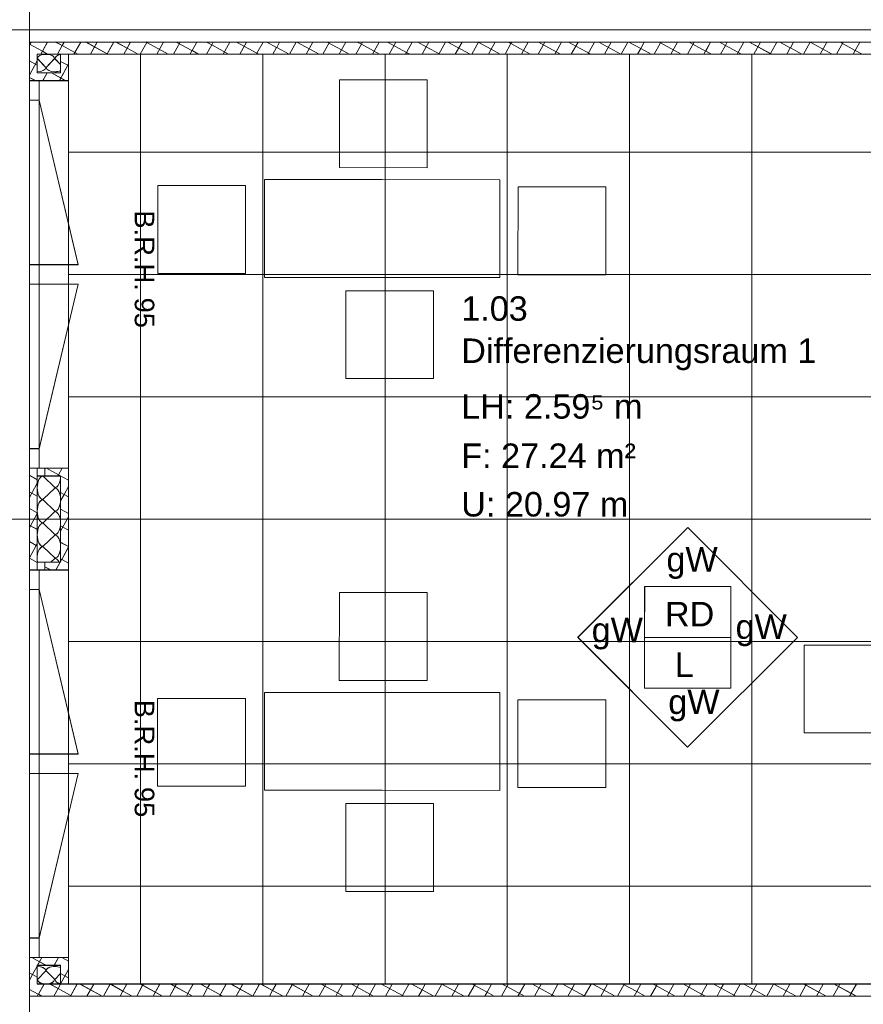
# Model space of a CAD drawing. Extents: x 229 to 926, y 37 to 878.
# Tile 16 of 163: x 381 to 467, y 366 to 466. Entities that reach past the tile are written whole.
import ezdxf
from ezdxf.lldxf.tags import DXFTag

# ---------------------------------------------------------------- set-up
doc = ezdxf.new("R2010")
doc.units = 0
doc.layers.get('0').update_dxf_attribs({"linetype": 'fein_strichliert', "lineweight": 13})
for name, color, linetype, lineweight in [('Ausstattung', 7, 'Continuous', 25), ('Axen', 7, 'Continuous', 25), ('Axen-A03CPAFYA9', 7, 'Continuous', 25), ('Beschriftung', 7, 'Continuous', 25), ('Beschriftung-A03CPAFWA9', 7, 'Continuous', 25), ('Deckenspiegel', 7, 'Continuous', 25), ('Fenster', 7, 'Continuous', 25), ('Fenster-A03CPAFXA9', 7, 'Continuous', 25), ('Fullfläche', 7, 'Continuous', 25), ('Fullfläche-A03CPAG4A9', 7, 'Continuous', 25), ('Maßlinien', 7, 'Continuous', 25), ('Maßlinien-A03CPAG1A9', 7, 'Continuous', 25), ('Räume', 7, 'Continuous', 25), ('Räume-A03CPAG6A9', 7, 'Continuous', 25), ('Wände', 7, 'Continuous', 25), ('Wände-A03CPAG0A9', 7, 'Continuous', 25)]:
    doc.layers.add(name, color=color, linetype=linetype, lineweight=lineweight)
doc.styles.get("Standard").update_dxf_attribs({"font": 'arial.ttf'})
tags = doc.linetypes.add('ALL_S25', pattern=[0.001, 0, -0.001]).pattern_tags.tags
tags[6:7] = [DXFTag(74, 4), DXFTag(75, 0), DXFTag(340, '0'), DXFTag(46, 1.0), DXFTag(50, 0.0), DXFTag(44, 0.0), DXFTag(45, 0.0)]
tags[4:5] = [DXFTag(74, 4), DXFTag(75, 0), DXFTag(340, '0'), DXFTag(46, 1.0), DXFTag(50, 0.0), DXFTag(44, 0.0), DXFTag(45, 0.0)]
tags = doc.linetypes.add('ALL_S25-A03CPAG2A9', pattern=[0.001, 0, -0.001]).pattern_tags.tags
tags[6:7] = [DXFTag(74, 4), DXFTag(75, 0), DXFTag(340, '0'), DXFTag(46, 1.0), DXFTag(50, 0.0), DXFTag(44, 0.0), DXFTag(45, 0.0)]
tags[4:5] = [DXFTag(74, 4), DXFTag(75, 0), DXFTag(340, '0'), DXFTag(46, 1.0), DXFTag(50, 0.0), DXFTag(44, 0.0), DXFTag(45, 0.0)]
tags = doc.linetypes.add('fein_strichliert', pattern=[4, 1, -2, 1]).pattern_tags.tags
tags[8:9] = [DXFTag(74, 4), DXFTag(75, 0), DXFTag(340, '0'), DXFTag(46, 0.0), DXFTag(50, 0.0), DXFTag(44, 0.0), DXFTag(45, 0.0)]
tags[6:7] = [DXFTag(74, 4), DXFTag(75, 0), DXFTag(340, '0'), DXFTag(46, 0.0), DXFTag(50, 0.0), DXFTag(44, 0.0), DXFTag(45, 0.0)]
tags[4:5] = [DXFTag(74, 4), DXFTag(75, 0), DXFTag(340, '0'), DXFTag(46, 0.0), DXFTag(50, 0.0), DXFTag(44, 0.0), DXFTag(45, 0.0)]
tags = doc.linetypes.add('VERDECKT2_S2', pattern=[0.0027, 0.002, -0.0007]).pattern_tags.tags
tags[6:7] = [DXFTag(74, 4), DXFTag(75, 0), DXFTag(340, '0'), DXFTag(46, 1.0), DXFTag(50, 0.0), DXFTag(44, 0.0), DXFTag(45, 0.0)]
tags[4:5] = [DXFTag(74, 4), DXFTag(75, 0), DXFTag(340, '0'), DXFTag(46, 1.0), DXFTag(50, 0.0), DXFTag(44, 0.0), DXFTag(45, 0.0)]
tags = doc.linetypes.add('VERDECKT2_S2-A03CPAG5A9', pattern=[0.0027, 0.002, -0.0007]).pattern_tags.tags
tags[6:7] = [DXFTag(74, 4), DXFTag(75, 0), DXFTag(340, '0'), DXFTag(46, 1.0), DXFTag(50, 0.0), DXFTag(44, 0.0), DXFTag(45, 0.0)]
tags[4:5] = [DXFTag(74, 4), DXFTag(75, 0), DXFTag(340, '0'), DXFTag(46, 1.0), DXFTag(50, 0.0), DXFTag(44, 0.0), DXFTag(45, 0.0)]

# ---------------------------------------------------------------- blocks, each defined once
blk = doc.blocks.new('Referenz-A03CPAFUA9', base_point=(255.73, 66.03))
at = {"layer": 'Ausstattung', "color": 0, "lineweight": -2}
for p, q in [((413.33, 451.26), (413.33, 460.23)), ((413.33, 460.23), (422.3, 460.23)), ((422.3, 460.23), (422.3, 451.25)), ((422.3, 451.25), (413.33, 451.26)), ((405.68, 440.04), (405.68, 450.03)), ((405.68, 450.03), (417.7, 450.03)), ((417.7, 450.03), (429.73, 450.02)), ((429.73, 450.02), (429.72, 440.03)), ((394.75, 440.45), (394.75, 449.43)), ((394.75, 449.43), (403.73, 449.42)), ((403.73, 449.42), (403.73, 440.45)), ((431.57, 440.31), (431.58, 449.29)), ((431.58, 449.29), (440.55, 449.29)), ((440.55, 449.29), (440.55, 440.31)), ((403.73, 440.45), (394.75, 440.45)), ((417.7, 440.04), (405.68, 440.04)), ((429.72, 440.03), (417.7, 440.04)), ((440.55, 440.31), (431.57, 440.31)), ((413.97, 429.71), (413.97, 438.68)), ((413.97, 438.68), (422.95, 438.68)), ((422.95, 438.68), (422.94, 429.7)), ((422.94, 429.7), (413.97, 429.71)), ((413.31, 398.86), (413.32, 407.83)), ((413.32, 407.83), (422.29, 407.83)), ((422.29, 407.83), (422.29, 398.85)), ((460.82, 393.5), (460.82, 402.48)), ((460.82, 402.48), (469.8, 402.48)), ((422.29, 398.85), (413.31, 398.86)), ((405.66, 387.64), (405.67, 397.63)), ((405.67, 397.63), (417.69, 397.63)), ((417.69, 397.63), (429.71, 397.62)), ((429.71, 397.62), (429.71, 387.63)), ((394.74, 388.05), (394.74, 397.03)), ((394.74, 397.03), (403.72, 397.02)), ((403.72, 397.02), (403.71, 388.05)), ((431.56, 387.91), (431.56, 396.89)), ((431.56, 396.89), (440.54, 396.89)), ((440.54, 396.89), (440.54, 387.91)), ((469.79, 393.5), (460.82, 393.5)), ((403.71, 388.05), (394.74, 388.05)), ((417.69, 387.64), (405.66, 387.64)), ((429.71, 387.63), (417.69, 387.64)), ((440.54, 387.91), (431.56, 387.91)), ((413.96, 377.31), (413.96, 386.28)), ((413.96, 386.28), (422.93, 386.28)), ((422.93, 386.28), (422.93, 377.3)), ((422.93, 377.3), (413.96, 377.31))]:
    blk.add_line(p, q, dxfattribs=at)
at = {"layer": 'Axen', "color": 0, "linetype": 'ALL_S25', "lineweight": -2, "ltscale": 0.13}
for p, q in [((381.63, 66.03), (381.63, 801.55)), ((735.55, 465.34), (301.67, 465.34)), ((735.55, 415.34), (301.66, 415.34))]:
    blk.add_line(p, q, dxfattribs=at)
at = {"layer": 'Beschriftung', "color": 0, "lineweight": -2}
for p, q in [((437.7, 403.26), (448.92, 414.47)), ((448.92, 414.47), (460.13, 403.26)), ((444.51, 403.26), (444.52, 408.46)), ((444.52, 408.46), (453.32, 408.46)), ((453.32, 408.46), (453.31, 403.26)), ((448.91, 392.05), (437.7, 403.26)), ((453.31, 403.26), (444.51, 403.26)), ((444.51, 398.06), (444.51, 403.26)), ((460.13, 403.26), (448.91, 392.05)), ((453.31, 403.26), (453.31, 398.06)), ((453.31, 398.06), (444.51, 398.06))]:
    blk.add_line(p, q, dxfattribs=at)
at = {"layer": 'Fenster', "color": 0, "lineweight": -2}
for p, q in [((385.63, 460.14), (381.63, 460.14)), ((382.63, 460.14), (382.63, 420.54)), ((382.63, 458.14), (381.63, 458.14)), ((382.63, 441.34), (381.63, 441.34)), ((381.63, 439.34), (382.63, 439.34)), ((382.63, 422.54), (381.63, 422.54)), ((385.63, 420.54), (381.63, 420.54)), ((385.63, 410.14), (381.63, 410.14)), ((382.63, 410.14), (382.63, 370.54)), ((382.63, 408.14), (381.63, 408.14)), ((382.63, 391.34), (381.63, 391.34)), ((381.63, 389.34), (382.63, 389.34)), ((382.63, 372.54), (381.63, 372.54)), ((385.63, 370.54), (381.63, 370.54))]:
    blk.add_line(p, q, dxfattribs=at)
at = {"layer": 'Fenster', "color": 0, "linetype": 'VERDECKT2_S2', "lineweight": -2, "ltscale": 0.13}
for p, q in [((382.63, 458.14), (386.63, 441.34)), ((386.63, 441.34), (382.63, 441.34)), ((386.63, 439.34), (382.63, 439.34)), ((382.63, 422.54), (386.63, 439.34)), ((382.63, 408.14), (386.63, 391.34)), ((386.63, 391.34), (382.63, 391.34)), ((386.63, 389.34), (382.63, 389.34)), ((382.63, 372.54), (386.63, 389.34))]:
    blk.add_line(p, q, dxfattribs=at)
at = {"layer": 'Fullfläche', "color": 0, "lineweight": -2}
for p, q in [((381.8, 464.09), (381.63, 463.8)), ((381.63, 463.87), (382.96, 463.14)), ((383.49, 464.09), (382.97, 463.14)), ((384.31, 464.09), (384.98, 463.72)), ((385.19, 464.09), (384.98, 463.72)), ((386.88, 464.09), (386.19, 462.84)), ((387.39, 464.09), (389.6, 462.88)), ((388.57, 464.09), (387.89, 462.84)), ((390.27, 464.09), (389.6, 462.88)), ((390.48, 464.09), (391.62, 463.47)), ((391.96, 464.09), (391.62, 463.47)), ((393.63, 464.05), (392.97, 462.84)), ((393.56, 464.09), (393.63, 464.05)), ((393.66, 464.09), (393.64, 464.05)), ((393.64, 464.05), (395.83, 462.84)), ((395.35, 464.09), (394.66, 462.84)), ((397.04, 464.09), (396.36, 462.84)), ((396.65, 464.09), (398.25, 463.21)), ((398.74, 464.09), (398.26, 463.21)), ((399.73, 464.09), (400.27, 463.79)), ((400.27, 463.79), (399.75, 462.84)), ((400.43, 464.09), (400.27, 463.8)), ((400.27, 463.79), (402, 462.84)), ((402.13, 464.09), (401.44, 462.84)), ((402.81, 464.09), (404.89, 462.95)), ((403.82, 464.09), (403.14, 462.84)), ((405.52, 464.09), (404.89, 462.95)), ((405.9, 464.09), (406.9, 463.54)), ((407.21, 464.09), (406.91, 463.54)), ((408.9, 464.09), (408.22, 462.84)), ((408.98, 464.09), (411.25, 462.84)), ((410.6, 464.09), (409.91, 462.84)), ((412.29, 464.09), (411.61, 462.84)), ((412.07, 464.09), (413.54, 463.28)), ((413.99, 464.09), (413.54, 463.28)), ((415.56, 463.86), (415, 462.84)), ((415.15, 464.09), (415.56, 463.87)), ((415.68, 464.09), (415.56, 463.87)), ((415.56, 463.86), (417.42, 462.84)), ((417.38, 464.09), (416.69, 462.84)), ((418.23, 464.09), (420.18, 463.02)), ((419.07, 464.09), (418.39, 462.84)), ((420.76, 464.09), (420.18, 463.02)), ((421.32, 464.09), (422.19, 463.61)), ((422.46, 464.09), (422.2, 463.61)), ((424.15, 464.09), (423.47, 462.84)), ((424.4, 464.09), (426.67, 462.84)), ((425.85, 464.09), (425.16, 462.84)), ((427.54, 464.09), (426.86, 462.84)), ((427.49, 464.09), (428.83, 463.35)), ((429.24, 464.09), (428.83, 463.35)), ((430.84, 463.93), (430.25, 462.84)), ((430.57, 464.09), (430.84, 463.94)), ((430.93, 464.09), (430.85, 463.94)), ((430.85, 463.94), (432.83, 462.84)), ((432.62, 464.09), (431.94, 462.84)), ((434.32, 464.09), (433.64, 462.84)), ((433.65, 464.09), (435.46, 463.09)), ((436.01, 464.09), (435.47, 463.09)), ((436.74, 464.09), (437.48, 463.68)), ((437.71, 464.09), (437.48, 463.68)), ((439.4, 464.09), (438.72, 462.84)), ((439.82, 464.09), (442.08, 462.84)), ((441.1, 464.09), (440.41, 462.84)), ((442.79, 464.09), (442.11, 462.84)), ((442.91, 464.09), (444.12, 463.42)), ((444.48, 464.09), (444.12, 463.42)), ((446.13, 464), (445.5, 462.84)), ((445.99, 464.09), (446.13, 464.01)), ((446.18, 464.09), (446.14, 464.01)), ((446.14, 464.01), (448.25, 462.84)), ((447.87, 464.09), (447.19, 462.84)), ((449.57, 464.09), (448.89, 462.84)), ((449.07, 464.09), (450.75, 463.16)), ((451.26, 464.09), (450.76, 463.16)), ((452.16, 464.08), (452.77, 463.75)), ((452.96, 464.08), (452.77, 463.75)), ((454.65, 464.08), (453.97, 462.84)), ((455.24, 464.08), (457.39, 462.9)), ((456.34, 464.08), (455.66, 462.84)), ((458.04, 464.08), (457.39, 462.91)), ((458.33, 464.08), (459.4, 463.49)), ((459.73, 464.08), (459.41, 463.49)), ((461.42, 464.08), (460.74, 462.84)), ((461.41, 464.08), (461.42, 464.08)), ((461.43, 464.08), (461.42, 464.08)), ((461.43, 464.08), (463.67, 462.84)), ((463.12, 464.08), (462.44, 462.84)), ((464.82, 464.08), (464.13, 462.84)), ((464.49, 464.08), (466.04, 463.23)), ((466.51, 464.08), (466.04, 463.23)), ((382.96, 463.14), (382.8, 462.84)), ((382.97, 463.14), (383.5, 462.84)), ((384.98, 463.72), (384.5, 462.84)), ((384.98, 463.72), (386.58, 462.84)), ((389.6, 462.88), (389.58, 462.84)), ((389.6, 462.88), (389.67, 462.84)), ((391.62, 463.46), (391.28, 462.84)), ((391.62, 463.47), (392.75, 462.84)), ((398.25, 463.21), (398.05, 462.84)), ((398.26, 463.21), (398.92, 462.84)), ((404.89, 462.95), (404.83, 462.84)), ((404.89, 462.95), (405.08, 462.84)), ((406.9, 463.53), (406.52, 462.84)), ((406.91, 463.54), (408.17, 462.84)), ((413.54, 463.28), (413.3, 462.84)), ((413.54, 463.28), (414.33, 462.84)), ((420.18, 463.02), (420.08, 462.84)), ((420.18, 463.02), (420.5, 462.84)), ((422.19, 463.61), (421.77, 462.84)), ((422.2, 463.61), (423.58, 462.84)), ((428.83, 463.35), (428.55, 462.84)), ((428.83, 463.35), (429.75, 462.84)), ((435.46, 463.09), (435.33, 462.84)), ((435.47, 463.09), (435.92, 462.84)), ((437.48, 463.68), (437.02, 462.84)), ((437.48, 463.68), (439, 462.84)), ((444.12, 463.42), (443.8, 462.84)), ((444.12, 463.42), (445.17, 462.84)), ((450.75, 463.16), (450.58, 462.84)), ((450.76, 463.16), (451.34, 462.84)), ((452.77, 463.75), (452.27, 462.84)), ((452.77, 463.75), (454.42, 462.84)), ((457.39, 462.9), (457.36, 462.84)), ((457.39, 462.9), (457.5, 462.84)), ((459.4, 463.49), (459.05, 462.84)), ((459.41, 463.49), (460.58, 462.84)), ((466.04, 463.23), (465.83, 462.84)), ((466.04, 463.23), (466.75, 462.84)), ((381.63, 462.18), (382.43, 461.74)), ((382.43, 462.17), (381.63, 460.71)), ((382.45, 462.39), (383.31, 461.49)), ((383.35, 461.49), (384.21, 462.39)), ((384.25, 462.39), (384.83, 461.79)), ((384.83, 462.11), (385.57, 461.71)), ((385.63, 461.82), (385.57, 461.71)), ((383.45, 460.94), (383.01, 460.14)), ((383.88, 460.94), (385.33, 460.14)), ((385.57, 461.71), (384.71, 460.14)), ((385.57, 461.71), (385.63, 461.67)), ((381.63, 460.48), (382.25, 460.14)), ((383.28, 420.54), (383.23, 420.46)), ((383.39, 420.54), (384.61, 419.88)), ((384.98, 420.54), (384.61, 419.88)), ((381.63, 419.81), (382.43, 419.37)), ((383.03, 419.72), (384.23, 418.57)), ((384.61, 419.87), (384.53, 419.74)), ((384.61, 419.87), (385.63, 419.31)), ((382.43, 419.01), (381.63, 417.55)), ((385.63, 418.66), (385.2, 417.86)), ((381.63, 418.12), (382.43, 417.68)), ((384.23, 418.52), (383.03, 417.37)), ((384.83, 418.06), (385.19, 417.86)), ((385.19, 417.86), (384.83, 417.21)), ((385.2, 417.86), (385.63, 417.62)), ((383.03, 417.32), (384.23, 416.17)), ((381.63, 416.43), (382.43, 415.99)), ((382.43, 415.92), (381.75, 414.67)), ((384.23, 416.12), (383.03, 414.97)), ((384.83, 416.36), (385.63, 415.92)), ((385.63, 415.58), (384.83, 414.12)), ((381.63, 414.73), (381.74, 414.67)), ((381.75, 414.67), (381.63, 414.46)), ((381.75, 414.67), (382.43, 414.29)), ((383.03, 414.92), (384.23, 413.77)), ((384.83, 414.67), (385.63, 414.23)), ((384.23, 413.72), (383.03, 412.57)), ((381.63, 413.04), (382.33, 412.65)), ((382.33, 412.65), (381.63, 411.38)), ((382.43, 412.83), (382.34, 412.65)), ((382.34, 412.65), (382.43, 412.6)), ((383.03, 412.52), (384.23, 411.37)), ((384.83, 412.97), (385.63, 412.53)), ((385.63, 412.49), (384.94, 411.22)), ((381.63, 411.34), (382.43, 410.9)), ((384.23, 411.32), (383.84, 410.94)), ((384.78, 410.94), (384.34, 410.14)), ((384.83, 411.28), (384.93, 411.22)), ((384.93, 411.22), (384.83, 411.04)), ((384.94, 411.22), (385.63, 410.84)), ((383.23, 410.46), (383.82, 410.14)), ((381.88, 370.54), (382.43, 370.24)), ((382.43, 370.24), (383.34, 369.74)), ((382.91, 370.54), (382.47, 369.74)), ((384.61, 370.54), (384.17, 369.74)), ((384.96, 370.54), (385.63, 370.17)), ((382.43, 369.67), (381.96, 368.81)), ((385.63, 369.32), (384.83, 367.87)), ((381.63, 368.98), (381.96, 368.81)), ((381.96, 368.8), (381.63, 368.21)), ((381.96, 368.8), (382.43, 368.55)), ((382.45, 368.29), (383.32, 369.19)), ((383.35, 369.19), (384.22, 368.29)), ((384.25, 368.29), (384.83, 368.9)), ((384.83, 368.92), (385.63, 368.48)), ((381.63, 367.29), (382.54, 366.79)), ((383.13, 367.84), (382.55, 366.79)), ((383.71, 367.84), (384.56, 367.38)), ((384.56, 367.37), (384.13, 366.6)), ((384.82, 367.84), (384.56, 367.38)), ((384.56, 367.37), (385.98, 366.6)), ((386.51, 367.84), (385.83, 366.6)), ((386.8, 367.84), (389.06, 366.6)), ((388.21, 367.84), (387.52, 366.6)), ((389.9, 367.84), (389.22, 366.6)), ((389.88, 367.84), (391.2, 367.12)), ((391.6, 367.84), (391.2, 367.12)), ((393.21, 367.7), (392.61, 366.6)), ((392.96, 367.84), (393.21, 367.7)), ((393.29, 367.84), (393.22, 367.7)), ((393.22, 367.7), (395.23, 366.6)), ((394.98, 367.84), (394.3, 366.6)), ((396.68, 367.84), (396, 366.6)), ((396.05, 367.84), (397.83, 366.86)), ((398.37, 367.84), (397.84, 366.86)), ((399.13, 367.84), (399.85, 367.45)), ((399.85, 367.44), (399.38, 366.6)), ((400.07, 367.84), (399.85, 367.45)), ((399.85, 367.44), (401.4, 366.6)), ((401.76, 367.84), (401.08, 366.6)), ((402.21, 367.84), (404.47, 366.6)), ((403.46, 367.84), (402.77, 366.6)), ((405.15, 367.84), (404.47, 366.6)), ((405.3, 367.84), (406.48, 367.19)), ((406.85, 367.84), (406.49, 367.19)), ((408.5, 367.77), (407.85, 366.59)), ((408.38, 367.84), (408.5, 367.77)), ((408.54, 367.84), (408.5, 367.78)), ((408.51, 367.77), (410.65, 366.59)), ((410.23, 367.84), (409.55, 366.59)), ((411.93, 367.84), (411.24, 366.59)), ((411.47, 367.84), (413.12, 366.93)), ((413.62, 367.84), (413.12, 366.93)), ((414.55, 367.84), (415.14, 367.52)), ((415.14, 367.51), (414.63, 366.59)), ((415.32, 367.84), (415.14, 367.52)), ((415.14, 367.52), (416.82, 366.59)), ((417.01, 367.84), (416.33, 366.59)), ((417.63, 367.84), (419.76, 366.67)), ((418.71, 367.84), (418.02, 366.59)), ((420.4, 367.84), (419.76, 366.67)), ((420.72, 367.84), (421.77, 367.26)), ((421.77, 367.26), (421.41, 366.59)), ((422.09, 367.84), (421.78, 367.26)), ((421.78, 367.26), (422.98, 366.59)), ((423.79, 367.84), (423.1, 366.59)), ((423.8, 367.84), (426.07, 366.59)), ((425.48, 367.84), (424.8, 366.59)), ((427.18, 367.84), (426.49, 366.59)), ((426.89, 367.84), (428.41, 367)), ((428.87, 367.84), (428.41, 367)), ((430.43, 367.59), (429.88, 366.59)), ((429.97, 367.84), (430.42, 367.59)), ((430.57, 367.84), (430.43, 367.59)), ((430.43, 367.59), (432.24, 366.59)), ((432.26, 367.84), (431.58, 366.59)), ((433.05, 367.84), (435.04, 366.74)), ((433.95, 367.84), (433.27, 366.59)), ((435.65, 367.84), (435.05, 366.74)), ((436.14, 367.84), (437.06, 367.33)), ((437.06, 367.33), (436.66, 366.59)), ((437.34, 367.84), (437.06, 367.33)), ((437.07, 367.33), (438.4, 366.59)), ((439.04, 367.84), (438.35, 366.59)), ((439.22, 367.84), (441.49, 366.59)), ((440.73, 367.84), (440.05, 366.59)), ((442.43, 367.84), (441.74, 366.59)), ((442.3, 367.84), (443.7, 367.07)), ((444.12, 367.84), (443.7, 367.07)), ((445.71, 367.66), (445.13, 366.59)), ((445.39, 367.84), (445.71, 367.66)), ((445.81, 367.84), (445.72, 367.66)), ((445.72, 367.66), (447.65, 366.59)), ((447.51, 367.84), (446.82, 366.59)), ((448.47, 367.84), (450.33, 366.81)), ((449.2, 367.84), (448.52, 366.59)), ((450.9, 367.84), (450.34, 366.82)), ((451.56, 367.84), (452.35, 367.4)), ((452.35, 367.4), (451.91, 366.59)), ((452.59, 367.84), (452.35, 367.4)), ((452.35, 367.4), (453.82, 366.59)), ((454.28, 367.84), (453.6, 366.59)), ((454.64, 367.84), (456.91, 366.59)), ((455.98, 367.84), (455.3, 366.59)), ((457.67, 367.84), (456.99, 366.59)), ((457.72, 367.84), (458.98, 367.14)), ((459.37, 367.84), (458.99, 367.14)), ((461, 367.73), (460.38, 366.59)), ((460.81, 367.84), (461, 367.73)), ((461.06, 367.84), (461.01, 367.73)), ((461.01, 367.73), (463.07, 366.59)), ((462.76, 367.84), (462.07, 366.59)), ((464.45, 367.84), (463.77, 366.59)), ((463.89, 367.84), (465.62, 366.88)), ((466.15, 367.84), (465.62, 366.89)), ((382.54, 366.79), (382.44, 366.6)), ((382.55, 366.79), (382.9, 366.6)), ((391.2, 367.12), (390.91, 366.6)), ((391.2, 367.12), (392.15, 366.6)), ((397.83, 366.86), (397.69, 366.6)), ((397.84, 366.86), (398.31, 366.6)), ((404.47, 366.6), (404.47, 366.6)), ((404.47, 366.6), (404.48, 366.6)), ((406.48, 367.19), (406.16, 366.59)), ((406.49, 367.19), (407.57, 366.59)), ((413.12, 366.93), (412.94, 366.59)), ((413.12, 366.93), (413.73, 366.59)), ((419.76, 366.67), (419.71, 366.59)), ((419.76, 366.67), (419.9, 366.59)), ((428.41, 367), (428.19, 366.59)), ((428.41, 367), (429.15, 366.59)), ((435.04, 366.74), (434.96, 366.59)), ((435.05, 366.74), (435.32, 366.59)), ((443.7, 367.07), (443.43, 366.59)), ((443.7, 367.07), (444.57, 366.59)), ((450.33, 366.81), (450.21, 366.59)), ((450.34, 366.81), (450.74, 366.59)), ((458.99, 367.14), (458.68, 366.59)), ((458.99, 367.14), (459.99, 366.59)), ((465.62, 366.88), (465.46, 366.59)), ((465.63, 366.88), (466.16, 366.59))]:
    blk.add_line(p, q, dxfattribs=at)
for centre, major_axis, start_param, end_param in [((383.33, 462.39), (0.882, 0), 0, 3.141593), ((385.13, 462.39), (0.882, 0), 1.917873, 3.141593), ((382.43, 461.49), (0.882, 0), 4.712389, 6.283185), ((384.23, 461.49), (0.882, 0), 3.141593, 4.712389), ((384.23, 461.49), (0.882, 0), 4.712389, 5.460617), ((383.03, 418.54), (0, -1.18), 3.141593, 6.283185), ((384.23, 419.74), (0, -1.18), 0, 1.570791), ((384.23, 417.34), (0, -1.18), 1.570796, 3.141593), ((383.03, 416.14), (0, -1.18), 3.141593, 6.283185), ((384.23, 417.34), (0, -1.18), 0, 1.570796), ((384.23, 414.94), (0, -1.18), 1.570796, 3.141593), ((383.03, 413.74), (0, -1.18), 3.141593, 6.283185), ((384.23, 414.94), (0, -1.18), 0, 1.570796), ((384.23, 412.54), (0, -1.18), 1.570796, 3.141593), ((383.03, 411.34), (0, -1.18), 3.141593, 5.059412), ((384.23, 412.54), (0, -1.18), 0, 1.570796), ((384.23, 410.14), (0, -1.18), 2.318908, 3.141593), ((382.43, 369.19), (0.882, 0), 0, 1.57077), ((384.23, 369.19), (0.882, 0), 1.570796, 3.141593), ((384.23, 369.19), (0.882, 0), 0.822589, 1.570796), ((383.33, 368.29), (0.882, 0), 3.141593, 6.283185), ((385.13, 368.29), (0.882, 0), 3.141593, 4.365327)]:
    blk.add_ellipse(centre, major_axis=major_axis, ratio=0.5, start_param=start_param, end_param=end_param, dxfattribs=at)
at = {"layer": 'Wände', "color": 0, "lineweight": -2}
for p, q in [((381.63, 615.34), (381.63, 365.34)), ((381.63, 465.34), (502.83, 465.34)), ((381.63, 464.09), (501.59, 464.08)), ((382.43, 462.84), (382.43, 460.94)), ((382.43, 462.84), (500.33, 462.84)), ((384.83, 460.94), (384.83, 462.84)), ((385.63, 462.84), (385.63, 367.84)), ((382.43, 460.94), (384.83, 460.94)), ((382.43, 420.54), (382.43, 410.14)), ((383.23, 419.74), (383.23, 420.54)), ((384.83, 419.74), (382.43, 419.74)), ((384.83, 410.94), (384.83, 419.74)), ((382.43, 410.94), (384.83, 410.94)), ((383.23, 410.94), (383.23, 410.14)), ((382.43, 367.84), (382.43, 369.74)), ((382.43, 369.74), (384.83, 369.74)), ((384.83, 369.74), (384.83, 367.84)), ((500.33, 367.84), (382.43, 367.84)), ((381.63, 366.6), (501.59, 366.58))]:
    blk.add_line(p, q, dxfattribs=at)
at = {"layer": 'Beschriftung', "color": 0, "lineweight": -2, "char_height": 2.5, "attachment_point": 1, "rotation": 359.9932}
for s, insert in [('{\\fArial;gW}', (446.74, 412.48)), ('{\\fArial;RD}', (446.59, 406.89)), ('{\\fArial;gW}', (453.81, 405.6)), ('{\\fArial;gW}', (439.1, 405.27)), ('{\\fArial;L}', (447.59, 401.72)), ('{\\fArial;gW}', (446.93, 397.92))]:
    blk.add_mtext(s, dxfattribs=dict(at, insert=insert))
at = {"layer": 'Maßlinien', "color": 0, "lineweight": -2, "char_height": 2, "attachment_point": 1, "rotation": 270}
for s, insert in [('{\\fArial;B.R.H.}', (394.4, 446.89)), ('{\\fArial;95}', (394.4, 437.98)), ('{\\fArial;B.R.H.}', (394.4, 396.89)), ('{\\fArial;95}', (394.4, 387.98))]:
    blk.add_mtext(s, dxfattribs=dict(at, insert=insert))
at = {"layer": 'Räume', "color": 0, "lineweight": -2, "char_height": 2.5, "attachment_point": 1, "rotation": 0}
for s, insert in [('{\\fArial;1.03}', (425.77, 438.11)), ('{\\fArial;Differenzierungsraum 1}', (425.77, 433.8)), ('{\\fArial;LH: 2.59⁵ m}', (425.77, 428.11)), ('{\\fArial;F: 27.24 m²}', (425.77, 423.07)), ('{\\fArial;U: 20.97 m}', (425.77, 418.11))]:
    blk.add_mtext(s, dxfattribs=dict(at, insert=insert))
blk = doc.blocks.new('Referenz-A03CPAG8A9', base_point=(281.6, 66.03))
at = {"layer": 'Axen-A03CPAFYA9', "color": 0, "linetype": 'ALL_S25-A03CPAG2A9', "lineweight": -2, "ltscale": 0.13}
for p, q in [((381.63, 66.03), (381.63, 801.55)), ((735.55, 465.35), (301.67, 465.35)), ((735.55, 415.35), (301.66, 415.35))]:
    blk.add_line(p, q, dxfattribs=at)
at = {"layer": 'Beschriftung-A03CPAFWA9', "color": 0, "lineweight": -2}
for p, q in [((437.7, 403.27), (448.92, 414.48)), ((448.92, 414.48), (460.13, 403.26)), ((444.51, 403.27), (444.51, 408.47)), ((444.51, 408.47), (453.31, 408.46)), ((453.31, 408.46), (453.31, 403.26)), ((448.91, 392.05), (437.7, 403.27)), ((453.31, 403.26), (444.51, 403.27)), ((444.51, 398.07), (444.51, 403.27)), ((460.13, 403.26), (448.91, 392.05)), ((453.31, 403.26), (453.31, 398.06)), ((453.31, 398.06), (444.51, 398.07))]:
    blk.add_line(p, q, dxfattribs=at)
at = {"layer": 'Deckenspiegel', "color": 0, "lineweight": -2}
for p, q in [((385.63, 462.85), (500.33, 462.85)), ((385.63, 367.85), (385.63, 462.85)), ((392.98, 462.85), (392.98, 367.85)), ((405.48, 462.85), (405.48, 367.85)), ((417.98, 462.85), (417.98, 367.85)), ((430.48, 462.85), (430.48, 367.85)), ((442.98, 462.85), (442.98, 367.85)), ((455.48, 462.85), (455.48, 367.85)), ((500.33, 452.85), (385.63, 452.85)), ((500.33, 440.35), (385.63, 440.35)), ((500.33, 427.85), (385.63, 427.85)), ((500.33, 415.35), (385.63, 415.35)), ((500.33, 402.85), (385.63, 402.85)), ((500.33, 390.35), (385.63, 390.35)), ((500.33, 377.85), (385.63, 377.85)), ((500.33, 367.85), (385.63, 367.85))]:
    blk.add_line(p, q, dxfattribs=at)
at = {"layer": 'Fenster-A03CPAFXA9', "color": 0, "lineweight": -2}
for p, q in [((385.63, 460.15), (381.63, 460.15)), ((382.63, 460.15), (382.63, 420.55)), ((382.63, 458.15), (381.63, 458.15)), ((382.63, 441.35), (381.63, 441.35)), ((381.63, 439.35), (382.63, 439.35)), ((382.63, 422.55), (381.63, 422.55)), ((385.63, 420.55), (381.63, 420.55)), ((385.63, 410.15), (381.63, 410.15)), ((382.63, 410.15), (382.63, 370.55)), ((382.63, 408.15), (381.63, 408.15)), ((382.63, 391.35), (381.63, 391.35)), ((381.63, 389.35), (382.63, 389.35)), ((382.63, 372.55), (381.63, 372.55)), ((385.63, 370.55), (381.63, 370.55))]:
    blk.add_line(p, q, dxfattribs=at)
at = {"layer": 'Fenster-A03CPAFXA9', "color": 0, "linetype": 'VERDECKT2_S2-A03CPAG5A9', "lineweight": -2, "ltscale": 0.13}
for p, q in [((382.63, 458.15), (386.63, 441.35)), ((386.63, 441.35), (382.63, 441.35)), ((386.63, 439.35), (382.63, 439.35)), ((382.63, 422.55), (386.63, 439.35)), ((382.63, 408.15), (386.63, 391.35)), ((386.63, 391.35), (382.63, 391.35)), ((386.63, 389.35), (382.63, 389.35)), ((382.63, 372.55), (386.63, 389.35))]:
    blk.add_line(p, q, dxfattribs=at)
at = {"layer": 'Fullfläche-A03CPAG4A9', "color": 0, "lineweight": -2}
for p, q in [((381.8, 464.1), (381.63, 463.8)), ((381.63, 463.87), (382.96, 463.14)), ((383.49, 464.1), (382.97, 463.14)), ((384.31, 464.1), (384.98, 463.73)), ((385.19, 464.1), (384.98, 463.73)), ((386.88, 464.1), (386.19, 462.85)), ((387.39, 464.1), (389.6, 462.88)), ((388.57, 464.1), (387.89, 462.85)), ((390.27, 464.1), (389.6, 462.88)), ((390.48, 464.1), (391.62, 463.47)), ((391.96, 464.1), (391.62, 463.47)), ((393.63, 464.05), (392.97, 462.85)), ((393.56, 464.1), (393.63, 464.06)), ((393.66, 464.1), (393.64, 464.06)), ((393.64, 464.05), (395.83, 462.85)), ((395.35, 464.09), (394.66, 462.85)), ((397.04, 464.09), (396.36, 462.85)), ((396.65, 464.09), (398.25, 463.21)), ((398.74, 464.09), (398.26, 463.21)), ((399.73, 464.09), (400.27, 463.8)), ((400.27, 463.8), (399.75, 462.85)), ((400.43, 464.09), (400.27, 463.8)), ((400.27, 463.8), (402, 462.85)), ((402.13, 464.09), (401.44, 462.85)), ((402.81, 464.09), (404.89, 462.95)), ((403.82, 464.09), (403.14, 462.85)), ((405.52, 464.09), (404.89, 462.95)), ((405.9, 464.09), (406.9, 463.54)), ((407.21, 464.09), (406.91, 463.54)), ((408.9, 464.09), (408.22, 462.85)), ((408.98, 464.09), (411.25, 462.85)), ((410.6, 464.09), (409.91, 462.85)), ((412.29, 464.09), (411.61, 462.85)), ((412.07, 464.09), (413.54, 463.28)), ((413.99, 464.09), (413.54, 463.28)), ((415.56, 463.87), (415, 462.85)), ((415.15, 464.09), (415.56, 463.87)), ((415.68, 464.09), (415.56, 463.87)), ((415.56, 463.87), (417.42, 462.85)), ((417.37, 464.09), (416.69, 462.85)), ((418.23, 464.09), (420.17, 463.02)), ((419.07, 464.09), (418.39, 462.85)), ((420.76, 464.09), (420.18, 463.03)), ((421.32, 464.09), (422.19, 463.61)), ((422.46, 464.09), (422.2, 463.61)), ((424.15, 464.09), (423.47, 462.85)), ((424.4, 464.09), (426.67, 462.85)), ((425.85, 464.09), (425.16, 462.85)), ((427.54, 464.09), (426.86, 462.85)), ((427.49, 464.09), (428.83, 463.35)), ((429.24, 464.09), (428.83, 463.35)), ((430.84, 463.94), (430.25, 462.85)), ((430.57, 464.09), (430.84, 463.94)), ((430.93, 464.09), (430.85, 463.94)), ((430.85, 463.94), (432.83, 462.85)), ((432.62, 464.09), (431.94, 462.85)), ((434.32, 464.09), (433.64, 462.85)), ((433.65, 464.09), (435.46, 463.1)), ((436.01, 464.09), (435.47, 463.1)), ((436.74, 464.09), (437.48, 463.68)), ((437.71, 464.09), (437.48, 463.68)), ((439.4, 464.09), (438.72, 462.85)), ((439.82, 464.09), (442.08, 462.85)), ((441.09, 464.09), (440.41, 462.85)), ((442.79, 464.09), (442.11, 462.85)), ((442.91, 464.09), (444.12, 463.42)), ((444.48, 464.09), (444.12, 463.42)), ((446.13, 464.01), (445.49, 462.85)), ((445.99, 464.09), (446.13, 464.01)), ((446.18, 464.09), (446.14, 464.01)), ((446.14, 464.01), (448.25, 462.85)), ((447.87, 464.09), (447.19, 462.85)), ((449.57, 464.09), (448.88, 462.85)), ((449.07, 464.09), (450.75, 463.17)), ((451.26, 464.09), (450.75, 463.17)), ((452.16, 464.09), (452.77, 463.75)), ((452.96, 464.09), (452.77, 463.75)), ((454.65, 464.09), (453.97, 462.85)), ((455.24, 464.09), (457.39, 462.91)), ((456.34, 464.09), (455.66, 462.85)), ((458.04, 464.09), (457.39, 462.91)), ((458.33, 464.09), (459.4, 463.49)), ((459.73, 464.09), (459.41, 463.5)), ((461.42, 464.08), (460.74, 462.85)), ((461.41, 464.09), (461.42, 464.08)), ((461.43, 464.09), (461.42, 464.08)), ((461.42, 464.08), (463.67, 462.85)), ((463.12, 464.09), (462.44, 462.85)), ((464.81, 464.09), (464.13, 462.85)), ((464.49, 464.09), (466.04, 463.24)), ((466.51, 464.09), (466.04, 463.24)), ((382.96, 463.14), (382.8, 462.85)), ((382.97, 463.14), (383.5, 462.85)), ((384.98, 463.72), (384.5, 462.85)), ((384.98, 463.73), (386.58, 462.85)), ((389.6, 462.88), (389.58, 462.85)), ((389.6, 462.88), (389.67, 462.85)), ((391.62, 463.47), (391.28, 462.85)), ((391.62, 463.47), (392.75, 462.85)), ((398.25, 463.21), (398.05, 462.85)), ((398.26, 463.21), (398.92, 462.85)), ((404.89, 462.95), (404.83, 462.85)), ((404.89, 462.95), (405.08, 462.85)), ((406.9, 463.54), (406.52, 462.85)), ((406.91, 463.54), (408.17, 462.85)), ((413.54, 463.28), (413.3, 462.85)), ((413.54, 463.28), (414.33, 462.85)), ((420.18, 463.02), (420.08, 462.85)), ((420.18, 463.02), (420.5, 462.85)), ((422.19, 463.61), (421.77, 462.85)), ((422.2, 463.61), (423.58, 462.85)), ((428.83, 463.35), (428.55, 462.85)), ((428.83, 463.35), (429.75, 462.85)), ((435.46, 463.09), (435.33, 462.85)), ((435.47, 463.09), (435.92, 462.85)), ((437.48, 463.68), (437.02, 462.85)), ((437.48, 463.68), (439, 462.85)), ((444.12, 463.42), (443.8, 462.85)), ((444.12, 463.42), (445.17, 462.85)), ((450.75, 463.16), (450.58, 462.85)), ((450.76, 463.17), (451.33, 462.85)), ((452.77, 463.75), (452.27, 462.85)), ((452.77, 463.75), (454.42, 462.85)), ((457.39, 462.91), (457.35, 462.85)), ((457.39, 462.91), (457.5, 462.85)), ((459.4, 463.49), (459.05, 462.85)), ((459.41, 463.49), (460.58, 462.85)), ((466.04, 463.23), (465.83, 462.85)), ((466.04, 463.24), (466.75, 462.85)), ((381.63, 462.18), (382.43, 461.74)), ((382.43, 462.17), (381.63, 460.72)), ((382.45, 462.4), (383.31, 461.5)), ((383.35, 461.5), (384.21, 462.4)), ((384.25, 462.4), (384.83, 461.79)), ((384.83, 462.11), (385.57, 461.71)), ((385.63, 461.83), (385.57, 461.71)), ((383.45, 460.95), (383.01, 460.15)), ((383.88, 460.95), (385.33, 460.15)), ((385.57, 461.71), (384.71, 460.15)), ((385.57, 461.71), (385.63, 461.67)), ((381.63, 460.48), (382.25, 460.15)), ((383.28, 420.55), (383.23, 420.46)), ((383.39, 420.55), (384.61, 419.88)), ((384.98, 420.55), (384.61, 419.88)), ((381.63, 419.82), (382.43, 419.38)), ((383.03, 419.72), (384.23, 418.57)), ((384.61, 419.88), (384.53, 419.75)), ((384.61, 419.88), (385.63, 419.31)), ((382.43, 419.01), (381.63, 417.55)), ((384.23, 418.52), (383.03, 417.37)), ((385.63, 418.66), (385.2, 417.86)), ((381.63, 418.12), (382.43, 417.68)), ((384.83, 418.06), (385.19, 417.86)), ((385.19, 417.86), (384.83, 417.21)), ((385.2, 417.86), (385.63, 417.62)), ((383.03, 417.32), (384.23, 416.17)), ((381.63, 416.43), (382.43, 415.99)), ((382.43, 415.92), (381.75, 414.67)), ((384.23, 416.12), (383.03, 414.97)), ((384.83, 416.37), (385.63, 415.93)), ((385.63, 415.58), (384.83, 414.12)), ((381.63, 414.73), (381.74, 414.67)), ((381.75, 414.67), (381.63, 414.47)), ((381.75, 414.67), (382.43, 414.3)), ((383.03, 414.92), (384.23, 413.77)), ((384.83, 414.67), (385.63, 414.23)), ((384.23, 413.72), (383.03, 412.57)), ((381.63, 413.04), (382.33, 412.66)), ((382.33, 412.66), (381.63, 411.38)), ((382.43, 412.84), (382.34, 412.66)), ((382.34, 412.66), (382.43, 412.6)), ((383.03, 412.52), (384.23, 411.37)), ((384.83, 412.98), (385.63, 412.54)), ((385.63, 412.5), (384.94, 411.23)), ((381.63, 411.35), (382.43, 410.91)), ((384.23, 411.32), (383.84, 410.95)), ((384.78, 410.95), (384.34, 410.15)), ((384.83, 411.28), (384.93, 411.23)), ((384.93, 411.23), (384.83, 411.04)), ((384.94, 411.23), (385.63, 410.84)), ((383.23, 410.47), (383.82, 410.15)), ((381.88, 370.55), (382.43, 370.24)), ((382.43, 370.24), (383.34, 369.75)), ((382.91, 370.55), (382.47, 369.75)), ((384.61, 370.55), (384.17, 369.75)), ((384.96, 370.55), (385.63, 370.18)), ((382.43, 369.67), (381.96, 368.81)), ((385.63, 369.33), (384.83, 367.87)), ((381.63, 368.99), (381.96, 368.81)), ((381.96, 368.81), (381.63, 368.22)), ((381.96, 368.81), (382.43, 368.55)), ((382.45, 368.3), (383.32, 369.2)), ((383.35, 369.2), (384.22, 368.3)), ((384.25, 368.3), (384.83, 368.9)), ((384.83, 368.92), (385.63, 368.48)), ((381.63, 367.29), (382.54, 366.79)), ((383.13, 367.85), (382.55, 366.79)), ((383.71, 367.85), (384.56, 367.38)), ((384.56, 367.38), (384.13, 366.6)), ((384.82, 367.85), (384.56, 367.38)), ((384.56, 367.38), (385.98, 366.6)), ((386.51, 367.85), (385.83, 366.6)), ((386.8, 367.85), (389.06, 366.6)), ((388.21, 367.85), (387.52, 366.6)), ((389.9, 367.85), (389.22, 366.6)), ((389.88, 367.85), (391.2, 367.12)), ((391.6, 367.85), (391.2, 367.12)), ((393.21, 367.71), (392.61, 366.6)), ((392.96, 367.85), (393.21, 367.71)), ((393.29, 367.85), (393.22, 367.71)), ((393.22, 367.71), (395.23, 366.6)), ((394.98, 367.85), (394.3, 366.6)), ((396.68, 367.85), (396, 366.6)), ((396.05, 367.85), (397.83, 366.86)), ((398.37, 367.85), (397.84, 366.87)), ((399.13, 367.85), (399.85, 367.45)), ((399.85, 367.45), (399.38, 366.6)), ((400.07, 367.85), (399.85, 367.45)), ((399.85, 367.45), (401.4, 366.6)), ((401.76, 367.85), (401.08, 366.6)), ((402.21, 367.85), (404.47, 366.61)), ((403.46, 367.85), (402.77, 366.6)), ((405.15, 367.85), (404.47, 366.61)), ((405.3, 367.85), (406.48, 367.19)), ((406.85, 367.85), (406.49, 367.19)), ((408.5, 367.78), (407.85, 366.6)), ((408.38, 367.84), (408.5, 367.78)), ((408.54, 367.84), (408.5, 367.78)), ((408.5, 367.78), (410.65, 366.6)), ((410.23, 367.84), (409.55, 366.6)), ((411.93, 367.84), (411.24, 366.6)), ((411.47, 367.84), (413.12, 366.93)), ((413.62, 367.84), (413.12, 366.94)), ((414.55, 367.84), (415.14, 367.52)), ((415.14, 367.52), (414.63, 366.6)), ((415.32, 367.84), (415.14, 367.52)), ((415.14, 367.52), (416.82, 366.6)), ((417.01, 367.84), (416.33, 366.6)), ((417.63, 367.84), (419.76, 366.68)), ((418.7, 367.84), (418.02, 366.6)), ((420.4, 367.84), (419.76, 366.68)), ((420.72, 367.84), (421.77, 367.26)), ((421.77, 367.26), (421.41, 366.6)), ((422.09, 367.84), (421.78, 367.26)), ((421.78, 367.26), (422.98, 366.6)), ((423.79, 367.84), (423.1, 366.6)), ((423.8, 367.84), (426.07, 366.6)), ((425.48, 367.84), (424.8, 366.6)), ((427.18, 367.84), (426.49, 366.6)), ((426.88, 367.84), (428.41, 367.01)), ((428.87, 367.84), (428.41, 367.01)), ((430.42, 367.59), (429.88, 366.6)), ((429.97, 367.84), (430.42, 367.59)), ((430.57, 367.84), (430.43, 367.59)), ((430.43, 367.59), (432.23, 366.6)), ((432.26, 367.84), (431.57, 366.6)), ((433.05, 367.84), (435.04, 366.75)), ((433.95, 367.84), (433.27, 366.6)), ((435.65, 367.84), (435.05, 366.75)), ((436.14, 367.84), (437.06, 367.33)), ((437.06, 367.33), (436.66, 366.6)), ((437.34, 367.84), (437.06, 367.34)), ((437.06, 367.33), (438.4, 366.6)), ((439.04, 367.84), (438.35, 366.6)), ((439.22, 367.84), (441.49, 366.6)), ((440.73, 367.84), (440.05, 366.6)), ((442.42, 367.84), (441.74, 366.6)), ((442.3, 367.84), (443.7, 367.08)), ((444.12, 367.84), (443.7, 367.08)), ((445.71, 367.66), (445.13, 366.6)), ((445.39, 367.84), (445.71, 367.66)), ((445.81, 367.84), (445.72, 367.66)), ((445.72, 367.66), (447.65, 366.6)), ((447.51, 367.84), (446.82, 366.6)), ((448.47, 367.84), (450.33, 366.82)), ((449.2, 367.84), (448.52, 366.6)), ((450.9, 367.84), (450.34, 366.82)), ((451.55, 367.84), (452.35, 367.4)), ((452.35, 367.4), (451.91, 366.6)), ((452.59, 367.84), (452.35, 367.41)), ((452.35, 367.4), (453.82, 366.6)), ((454.28, 367.84), (453.6, 366.6)), ((454.64, 367.84), (456.9, 366.6)), ((455.98, 367.84), (455.29, 366.6)), ((457.67, 367.84), (456.99, 366.6)), ((457.72, 367.84), (458.98, 367.15)), ((459.37, 367.84), (458.99, 367.15)), ((461, 367.73), (460.38, 366.59)), ((460.81, 367.84), (461, 367.73)), ((461.06, 367.84), (461, 367.73)), ((461, 367.73), (463.07, 366.59)), ((462.76, 367.84), (462.07, 366.59)), ((464.45, 367.84), (463.77, 366.59)), ((463.89, 367.84), (465.62, 366.89)), ((466.14, 367.84), (465.62, 366.89)), ((382.54, 366.79), (382.44, 366.6)), ((382.55, 366.79), (382.9, 366.6)), ((391.2, 367.12), (390.91, 366.6)), ((391.2, 367.12), (392.15, 366.6)), ((397.83, 366.86), (397.69, 366.6)), ((397.84, 366.86), (398.31, 366.6)), ((404.47, 366.61), (404.48, 366.6)), ((404.47, 366.6), (404.47, 366.6)), ((406.48, 367.19), (406.16, 366.6)), ((406.49, 367.19), (407.57, 366.6)), ((413.12, 366.93), (412.94, 366.6)), ((413.12, 366.93), (413.73, 366.6)), ((419.76, 366.67), (419.71, 366.6)), ((419.76, 366.68), (419.9, 366.6)), ((428.41, 367), (428.19, 366.6)), ((428.41, 367), (429.15, 366.6)), ((435.04, 366.75), (434.96, 366.6)), ((435.05, 366.75), (435.32, 366.6)), ((443.7, 367.07), (443.43, 366.6)), ((443.7, 367.08), (444.57, 366.6)), ((450.33, 366.82), (450.21, 366.6)), ((450.34, 366.82), (450.74, 366.6)), ((458.98, 367.14), (458.68, 366.59)), ((458.99, 367.15), (459.99, 366.59)), ((465.62, 366.89), (465.46, 366.59)), ((465.62, 366.89), (466.16, 366.59))]:
    blk.add_line(p, q, dxfattribs=at)
for centre, major_axis, start_param, end_param in [((383.33, 462.4), (0.882, 0), 0, 3.141593), ((385.13, 462.4), (0.882, 0), 1.917873, 3.141593), ((382.43, 461.5), (0.882, 0), 4.712389, 6.283185), ((384.23, 461.5), (0.882, 0), 3.141593, 4.712389), ((384.23, 461.5), (0.882, 0), 4.712389, 5.460617), ((383.03, 418.55), (0, -1.18), 3.141593, 6.283185), ((384.23, 419.75), (0, -1.18), 0, 1.570791), ((384.23, 417.35), (0, -1.18), 1.570796, 3.141593), ((383.03, 416.15), (0, -1.18), 3.141593, 6.283185), ((384.23, 417.35), (0, -1.18), 0, 1.570796), ((384.23, 414.95), (0, -1.18), 1.570796, 3.141593), ((383.03, 413.75), (0, -1.18), 3.141593, 6.283185), ((384.23, 414.95), (0, -1.18), 0, 1.570796), ((384.23, 412.55), (0, -1.18), 1.570796, 3.141593), ((383.03, 411.35), (0, -1.18), 3.141593, 5.059412), ((384.23, 412.55), (0, -1.18), 0, 1.570796), ((384.23, 410.15), (0, -1.18), 2.318908, 3.141593), ((382.43, 369.2), (0.882, 0), 0, 1.57077), ((384.23, 369.2), (0.882, 0), 1.570796, 3.141593), ((384.23, 369.2), (0.882, 0), 0.822589, 1.570796), ((383.33, 368.3), (0.882, 0), 3.141593, 6.283185), ((385.13, 368.3), (0.882, 0), 3.141593, 4.365327)]:
    blk.add_ellipse(centre, major_axis=major_axis, ratio=0.5, start_param=start_param, end_param=end_param, dxfattribs=at)
at = {"layer": 'Wände-A03CPAG0A9', "color": 0, "lineweight": -2}
for p, q in [((381.63, 615.35), (381.63, 365.35)), ((381.63, 465.35), (502.83, 465.35)), ((381.63, 464.1), (501.59, 464.08)), ((382.43, 462.85), (382.43, 460.95)), ((382.43, 462.85), (500.33, 462.85)), ((384.83, 460.95), (384.83, 462.85)), ((385.63, 462.85), (385.63, 367.85)), ((382.43, 460.95), (384.83, 460.95)), ((382.43, 420.55), (382.43, 410.15)), ((383.23, 419.75), (383.23, 420.55)), ((384.83, 419.75), (382.43, 419.75)), ((384.83, 410.95), (384.83, 419.75)), ((382.43, 410.95), (384.83, 410.95)), ((383.23, 410.95), (383.23, 410.15)), ((382.43, 367.85), (382.43, 369.75)), ((382.43, 369.75), (384.83, 369.75)), ((384.83, 369.75), (384.83, 367.85)), ((500.33, 367.85), (382.43, 367.85)), ((381.63, 366.6), (501.59, 366.59))]:
    blk.add_line(p, q, dxfattribs=at)
at = {"layer": 'Beschriftung-A03CPAFWA9', "color": 0, "lineweight": -2, "char_height": 2.5, "attachment_point": 1, "rotation": 359.9932}
for s, insert in [('{\\fArial;gW}', (446.74, 412.48)), ('{\\fArial;RD}', (446.59, 406.89)), ('{\\fArial;gW}', (453.81, 405.6)), ('{\\fArial;gW}', (439.1, 405.27)), ('{\\fArial;L}', (447.59, 401.72)), ('{\\fArial;gW}', (446.93, 397.93))]:
    blk.add_mtext(s, dxfattribs=dict(at, insert=insert))
at = {"layer": 'Maßlinien-A03CPAG1A9', "color": 0, "lineweight": -2, "char_height": 2, "attachment_point": 1, "rotation": 270}
for s, insert in [('{\\fArial;B.R.H.}', (394.4, 446.89)), ('{\\fArial;95}', (394.4, 437.98)), ('{\\fArial;B.R.H.}', (394.4, 396.89)), ('{\\fArial;95}', (394.4, 387.98))]:
    blk.add_mtext(s, dxfattribs=dict(at, insert=insert))
at = {"layer": 'Räume-A03CPAG6A9', "color": 0, "lineweight": -2, "char_height": 2.5, "attachment_point": 1, "rotation": 0}
for s, insert in [('{\\fArial;1.03}', (425.77, 438.11)), ('{\\fArial;Differenzierungsraum 1}', (425.77, 433.8)), ('{\\fArial;LH: 2.59⁵ m}', (425.77, 428.11)), ('{\\fArial;F: 27.24 m²}', (425.77, 423.07)), ('{\\fArial;U: 20.97 m}', (425.77, 418.11))]:
    blk.add_mtext(s, dxfattribs=dict(at, insert=insert))

msp = doc.modelspace()

# ---------------------------------------------------------------- block references
at = {"color": 251, "lineweight": 13, "ltscale": 0.13, "true_color": 0x606060}
for name, p in [('Referenz-A03CPAFUA9', (255.73, 66.03)), ('Referenz-A03CPAG8A9', (281.6, 66.03))]:
    msp.add_blockref(name, p, dxfattribs=at)

doc.saveas('drawing.dxf')
